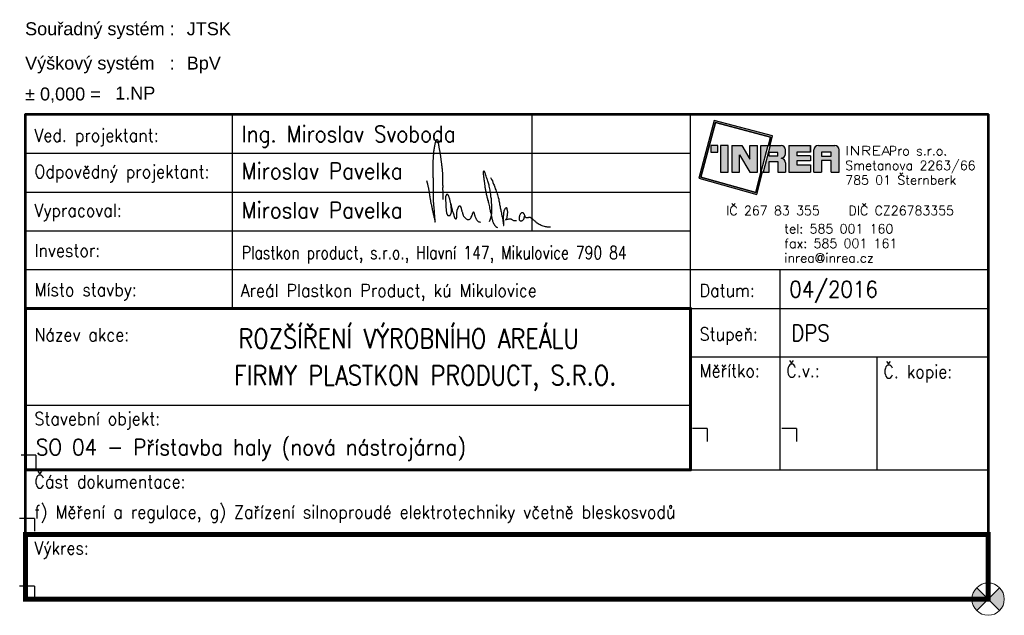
# Model space of a CAD drawing. Header units: millimetres. Extents: x -149 to 3, y -2 to 90.
import ezdxf
from ezdxf.enums import TextEntityAlignment as Align

# ---------------------------------------------------------------- set-up
doc = ezdxf.new("R2010")
doc.units = ezdxf.units.MM
doc.layers.add('IN_RAZITKO', color=7, linetype='Continuous')
doc.layers.add('MP2000N', color=7, linetype='Continuous', plot=False)
doc.styles.add('ARI-ROM-UNI', font='simplex.shx', dxfattribs={"width": 0.8})
doc.styles.add('Arial', font='arial.ttf')

# ---------------------------------------------------------------- blocks, each defined once
blk = doc.blocks.new('INREA RAZÍTKO')
at = {"layer": 'IN_RAZITKO', "transparency": 33554687}
blk.add_hatch(color=256, dxfattribs=at).paths.add_polyline_path([(-3.869, 7.655), (-3.904, 7.527), (-3.878, 7.527), (-3.839, 7.673), (-4.74, 7.912), (-4.978, 7.018), (-4.08, 6.768), (-3.993, 7.115), (-4.019, 7.115), (-4.098, 6.799), (-4.947, 7.035), (-4.722, 7.882)])
h = blk.add_hatch(color=256, dxfattribs=at)
h.paths.add_polyline_path([(-4.687, 7.527), (-4.792, 7.527), (-4.792, 7.423), (-4.687, 7.423)])
h.paths.add_polyline_path([(-4.527, 7.526), (-4.642, 7.526), (-4.642, 7.115), (-4.527, 7.115)])
h.paths.add_polyline_path([(-4.317, 7.527), (-4.468, 7.527), (-4.468, 7.115), (-4.349, 7.115), (-4.349, 7.381), (-4.189, 7.115), (-4.07, 7.115), (-4.07, 7.527), (-4.189, 7.527), (-4.189, 7.315)])
h.paths.add_polyline_path([(-3.913, 7.527), (-4.023, 7.527), (-4.023, 7.115)])
edge = h.paths.add_edge_path()
edge.add_line((-3.708, 7.527), (-3.877, 7.527))
edge.add_line((-3.877, 7.527), (-3.987, 7.115))
edge.add_line((-3.987, 7.115), (-3.894, 7.115))
edge.add_line((-3.894, 7.115), (-3.894, 7.277))
edge.add_line((-3.894, 7.277), (-3.757, 7.277))
edge.add_line((-3.757, 7.277), (-3.757, 7.115))
edge.add_line((-3.757, 7.115), (-3.638, 7.115))
edge.add_line((-3.638, 7.115), (-3.638, 7.257))
edge.add_arc((-3.708, 7.257), 0.07, 0, 90)
edge.add_arc((-3.708, 7.397), 0.07, 270, 360)
edge.add_line((-3.638, 7.397), (-3.638, 7.457))
edge.add_arc((-3.708, 7.457), 0.07, 0, 90)
h.paths.add_polyline_path([(-3.757, 7.419), (-3.757, 7.362), (-3.894, 7.362), (-3.894, 7.419)])
h.paths.add_polyline_path([(-3.253, 7.527), (-3.588, 7.527), (-3.588, 7.115), (-3.253, 7.115), (-3.253, 7.225), (-3.465, 7.225), (-3.465, 7.287), (-3.253, 7.287), (-3.253, 7.366), (-3.465, 7.366), (-3.465, 7.421), (-3.253, 7.421)])
edge = h.paths.add_edge_path()
edge.add_line((-2.877, 7.527), (-3.131, 7.527))
edge.add_arc((-3.131, 7.457), 0.07, 90, 180)
edge.add_line((-3.201, 7.457), (-3.201, 7.115))
edge.add_line((-3.201, 7.115), (-3.081, 7.115))
edge.add_line((-3.081, 7.115), (-3.081, 7.293))
edge.add_line((-3.081, 7.293), (-2.931, 7.293))
edge.add_line((-2.931, 7.293), (-2.931, 7.115))
edge.add_line((-2.931, 7.115), (-2.807, 7.115))
edge.add_line((-2.807, 7.115), (-2.807, 7.457))
edge.add_arc((-2.877, 7.457), 0.07, 0, 90)
h.paths.add_polyline_path([(-2.931, 7.421), (-2.931, 7.362), (-3.081, 7.362), (-3.081, 7.421)])
at = {"layer": 'IN_RAZITKO', "color": 7, "transparency": 33554687}
for p, q in [((-12.195, 8.005), (-12.195, 5.005)), ((-7.564, 8.005), (-7.564, 6.205)), ((-5.108, 2.651), (-5.108, 8.005)), ((-15.395, 7.405), (-5.108, 7.405)), ((-15.395, 6.805), (-5.108, 6.805)), ((-15.395, 6.205), (-5.108, 6.205)), ((-15.395, 5.605), (-5.108, 5.605)), ((-5.108, 5.605), (-0.505, 5.605)), ((-3.727, 5.605), (-3.727, 2.505)), ((-5.108, 5.005), (-0.505, 5.005)), ((-5.108, 4.255), (-0.505, 4.255)), ((-2.225, 4.258), (-2.225, 2.505)), ((-15.395, 3.505), (-5.108, 3.505))]:
    blk.add_line(p, q, dxfattribs=at)
at = {"layer": 'IN_RAZITKO', "transparency": 33554687}
for p, q in [((-4.468, 7.527), (-4.317, 7.527)), ((-4.468, 7.527), (-4.468, 7.115)), ((-4.317, 7.527), (-4.189, 7.315)), ((-4.189, 7.315), (-4.189, 7.527)), ((-4.189, 7.527), (-4.07, 7.527)), ((-4.07, 7.115), (-4.07, 7.527)), ((-4.023, 7.115), (-4.023, 7.527)), ((-3.913, 7.527), (-4.023, 7.115)), ((-4.023, 7.527), (-3.913, 7.527)), ((-3.877, 7.527), (-3.987, 7.115)), ((-3.878, 7.527), (-3.904, 7.527)), ((-3.877, 7.527), (-3.708, 7.527)), ((-3.588, 7.527), (-3.588, 7.115)), ((-3.588, 7.527), (-3.253, 7.527)), ((-3.253, 7.527), (-3.253, 7.421)), ((-3.253, 7.421), (-3.253, 7.527)), ((-3.131, 7.527), (-2.877, 7.527)), ((-4.349, 7.115), (-4.349, 7.381)), ((-4.349, 7.381), (-4.189, 7.115)), ((-3.894, 7.362), (-3.894, 7.419)), ((-3.757, 7.419), (-3.894, 7.419)), ((-3.757, 7.362), (-3.894, 7.362)), ((-3.757, 7.362), (-3.757, 7.419)), ((-3.638, 7.397), (-3.638, 7.457)), ((-3.253, 7.421), (-3.465, 7.421)), ((-3.465, 7.421), (-3.465, 7.366)), ((-3.253, 7.366), (-3.465, 7.366)), ((-3.253, 7.366), (-3.253, 7.287)), ((-3.201, 7.115), (-3.201, 7.457)), ((-2.931, 7.421), (-3.081, 7.421)), ((-3.081, 7.421), (-3.081, 7.362)), ((-3.081, 7.362), (-2.931, 7.362)), ((-2.931, 7.362), (-2.931, 7.421)), ((-2.807, 7.115), (-2.807, 7.457)), ((-3.894, 7.115), (-3.894, 7.277)), ((-3.894, 7.277), (-3.757, 7.277)), ((-3.757, 7.277), (-3.757, 7.115)), ((-3.638, 7.257), (-3.638, 7.115)), ((-3.253, 7.287), (-3.465, 7.287)), ((-3.465, 7.287), (-3.465, 7.225)), ((-3.465, 7.225), (-3.253, 7.225)), ((-3.253, 7.225), (-3.253, 7.115)), ((-2.931, 7.293), (-3.081, 7.293)), ((-3.081, 7.293), (-3.081, 7.115)), ((-2.931, 7.115), (-2.931, 7.293)), ((-4.468, 7.115), (-4.349, 7.115)), ((-4.189, 7.115), (-4.07, 7.115)), ((-3.993, 7.115), (-4.019, 7.115)), ((-3.987, 7.115), (-3.894, 7.115)), ((-3.757, 7.115), (-3.638, 7.115)), ((-3.588, 7.115), (-3.253, 7.115)), ((-3.201, 7.115), (-3.081, 7.115)), ((-2.931, 7.115), (-2.807, 7.115)), ((-5.108, 2.505), (-0.505, 2.505))]:
    blk.add_line(p, q, dxfattribs=at)
at = {"layer": 'IN_RAZITKO', "lineweight": 50, "transparency": 33554687}
for points in [[(-15.4, 0.5), (-0.5, 0.5), (-0.5, 8.01), (-15.4, 8.01)], [(-15.395, 0.505), (-0.505, 0.505), (-0.505, 8.005), (-15.395, 8.005)]]:
    blk.add_lwpolyline(points, close=True, dxfattribs=at)
at = {"layer": 'IN_RAZITKO', "transparency": 33554687}
for points in [[(-3.878, 7.527), (-3.839, 7.673), (-4.74, 7.912), (-4.978, 7.018), (-4.08, 6.768), (-3.993, 7.115)], [(-3.904, 7.527), (-3.869, 7.655), (-4.722, 7.882), (-4.947, 7.035), (-4.098, 6.799), (-4.019, 7.115)]]:
    blk.add_lwpolyline(points, dxfattribs=at)
for points in [[(-3.869, 7.655), (-3.904, 7.527), (-3.878, 7.527), (-3.839, 7.673), (-4.74, 7.912), (-4.978, 7.018), (-4.08, 6.768), (-3.993, 7.115), (-4.019, 7.115), (-4.098, 6.799), (-4.947, 7.035), (-4.722, 7.882)], [(-4.792, 7.423), (-4.687, 7.423), (-4.687, 7.527), (-4.792, 7.527)], [(-4.642, 7.115), (-4.527, 7.115), (-4.527, 7.526), (-4.642, 7.526)]]:
    blk.add_lwpolyline(points, close=True, dxfattribs=at)
at = {"layer": 'IN_RAZITKO', "lineweight": 60, "transparency": 33554687}
blk.add_lwpolyline([(-15.395, 2.505), (-5.108, 2.505), (-5.108, 5.005), (-15.395, 5.005)], close=True, dxfattribs=at)
at = {"layer": 'IN_RAZITKO', "transparency": 33554687, "const_width": 0.075}
blk.add_lwpolyline([(-15.395, 0.505), (-0.505, 0.505), (-0.505, 1.505), (-15.395, 1.505)], close=True, dxfattribs=at)
at = {"layer": 'IN_RAZITKO', "transparency": 33554687}
for centre, start, end in [((-3.708, 7.457), 0, 90), ((-3.131, 7.457), 90, 180), ((-2.877, 7.457), 0, 90), ((-3.708, 7.397), 270, 0), ((-3.708, 7.257), 0, 90)]:
    blk.add_arc(centre, 0.07, start, end, dxfattribs=at)
at = {"layer": 'IN_RAZITKO', "transparency": 33554687, "style": 'Arial'}
for s, p in [('Souřadný systém :', (-15.4, 9.432)), ('Výškový systém   :', (-15.4, 8.901)), ('± 0,000 =', (-15.4, 8.423))]:
    blk.add_text(s, height=0.2, dxfattribs=at).set_placement(p, align=Align.TOP_LEFT)
at = {"layer": 'IN_RAZITKO', "color": 3, "transparency": 33554687, "style": 'Arial'}
for s, p in [('JTSK', (-12.9, 9.432)), ('BpV', (-12.9, 8.901))]:
    blk.add_text(s, height=0.2, dxfattribs=at).set_placement(p, align=Align.TOP_LEFT)
at = {"layer": 'IN_RAZITKO', "color": 7, "transparency": 33554687, "style": 'ARI-ROM-UNI', "width": 0.9}
for s, p in [('Ved. projektant:', (-15.255, 7.584)), ('Odpovědný projektant:', (-15.255, 7.022)), ('Vypracoval:', (-15.255, 6.422)), ('Investor:', (-15.255, 5.801)), ('Místo stavby:', (-15.255, 5.193)), ('Datum:', (-4.968, 5.182)), ('Název akce:', (-15.255, 4.497)), ('Stupeň:', (-4.968, 4.509)), ('Měřítko:', (-4.968, 3.94)), ('Č.v.:', (-3.627, 3.94)), ('Č. kopie:', (-2.125, 3.927)), ('Stavební objekt:', (-15.255, 3.197)), ('Část dokumentace:', (-15.255, 2.225)), ('Výkres:', (-15.255, 1.196))]:
    blk.add_text(s, height=0.2, dxfattribs=at).set_placement(p)
at = {"layer": 'IN_RAZITKO', "transparency": 33554687, "style": 'ARI-ROM-UNI'}
for s, p in [('                 Pro s.r.o.', (-3.847, 7.329)), ('Smetanova 2263/66', (-2.715, 7.103)), ('785 01 Šternberk', (-2.715, 6.877)), ('IČ 267 83 355   DIČ CZ26783355', (-4.556, 6.404)), ('tel: 585 001 160', (-3.657, 6.122)), ('fax: 585 001 161', (-3.657, 5.896)), ('inrea@inrea.cz', (-3.657, 5.67))]:
    blk.add_text(s, height=0.1425, dxfattribs=at).set_placement(p, align=Align.BOTTOM_LEFT)
at = {"layer": 'IN_RAZITKO', "transparency": 33554687, "style": 'ARI-ROM-UNI', "width": 1.3}
blk.add_text('INREA', height=0.1425, dxfattribs=at).set_placement((-2.715, 7.331), align=Align.BOTTOM_LEFT)
at = {"layer": 'IN_RAZITKO', "color": 3, "transparency": 33554687, "style": 'Arial'}
blk.add_attdef('NULA', (-14.012, 8.227), '', height=0.2, dxfattribs=at)
at = {"layer": 'IN_RAZITKO', "transparency": 33554687, "style": 'ARI-ROM-UNI'}
for tag, p, height, width in [('VEDOUCÍ-PROJEKTANT', (-12.053, 7.553), 0.25, 0.9), ('ODPOVĚDNÝ-PROJEKTANT', (-12.053, 6.964), 0.25, 0.9), ('VYPRACOVAL', (-12.053, 6.363), 0.25, 0.9), ('INVESTOR', (-12.053, 5.774), 0.2, 0.9), ('MÍSTO', (-12.053, 5.149), 0.25, 0.85), ('DATUM', (-3.585, 5.185), 0.25, 0.9), ('STUPEŇ', (-3.556, 4.468), 0.25, 0.9), ('OBJEKT', (-11.248, 2.85), 0.2, 0.8)]:
    blk.add_attdef(tag, p, '', height=height, dxfattribs=dict(at, width=width))
for tag, height, width, p in [('NÁZEV-1', 0.3, 0.85, (-10.252, 4.438)), ('NÁZEV-2', 0.3, 0.85, (-10.252, 3.876)), ('MĚŘ', 0.25, 0.9, (-4.422, 3.031)), ('ČV', 0.25, 0.9, (-3.034, 3.031)), ('VÝKRES', 0.35, 0.95, (-10.299, 0.801))]:
    blk.add_attdef(tag, text='', height=height, dxfattribs=dict(at, width=width)).set_placement(p, align=Align.CENTER)
blk.add_attdef('DOKUMENTACE', (-11.26, 1.842), '', height=0.25, dxfattribs=at)
blk = doc.blocks.new('PODPIS_PAVELKA')
at = {"color": 162, "lineweight": 30}
for points in [[(-67.4, 322), (-61.5, 304.6), (-59.3, 296.6), (-57.9, 290.5), (-56.6, 284.7), (-55.3, 279.2), (-54.2, 274.1), (-53.2, 269.6), (-52.4, 265.2), (-51.5, 260.3), (-50.5, 255.2), (-49.6, 250.2), (-48.7, 245.5), (-48, 240.9), (-47.4, 236.6), (-46.8, 232.5), (-46.2, 228.2), (-45.6, 223.5), (-44.9, 218.5), (-44.2, 213.6), (-43.5, 208.9), (-42.8, 204.5), (-42, 199.9), (-41.1, 194.5), (-40.1, 188.5), (-39.1, 182.4), (-38.1, 176.2), (-37, 169.9), (-35.9, 163.8), (-34.7, 158.1), (-33.5, 152.3), (-32.1, 146.1), (-30.8, 139.5), (-29.3, 132.6), (-27.9, 125.7), (-26.5, 118.8), (-25, 111.7), (-23.5, 104.2), (-21.8, 96.4), (-20.2, 88.5), (-18.6, 81.3), (-17.3, 75.4), (-15.9, 69.9), (-14.5, 63.9), (-12.8, 57), (-11.1, 49.2), (-9.2, 40.9), (-7.3, 32.3), (-5.3, 23.5), (-3.3, 14.6), (-1.5, 6.3), (0, 0), (0.7, -0.1), (0.2, 8.7), (-0.7, 20.4), (-1.4, 28.7), (-1.9, 34.3), (-2.3, 39.4), (-2.7, 44.5), (-3.1, 49.5), (-3.5, 54.4), (-3.8, 59.3), (-4.1, 64.1), (-4.4, 68.5), (-4.7, 73.1), (-5, 78), (-5.3, 82.8), (-5.6, 87.1), (-6, 91.4), (-6.4, 96.4), (-6.9, 101.5), (-7.4, 106.4), (-7.8, 110.9), (-8.3, 115.1), (-8.7, 119.4), (-9.2, 124), (-9.7, 129.1), (-10.2, 134.5), (-10.7, 140.3), (-11.1, 146.7), (-11.5, 153.3), (-11.8, 159.7), (-12.2, 166), (-12.4, 172.1), (-12.5, 178.3), (-12.7, 184.9), (-12.8, 191.8), (-12.9, 198.8), (-12.9, 205.6), (-12.9, 211.7), (-12.9, 218.4), (-12.9, 226.4), (-12.8, 234.7), (-12.8, 241.9), (-12.8, 248.6), (-12.8, 255.5), (-12.8, 262.6), (-12.8, 269.5), (-12.8, 276.7), (-12.8, 284.1), (-12.9, 291.3), (-12.9, 297.8), (-12.9, 304), (-13, 310.2), (-13.2, 316.4), (-13.5, 322.4), (-13.8, 328.9), (-13.9, 336.5), (-14, 344.2), (-14.2, 351), (-14.5, 357.3), (-14.9, 364), (-15.2, 371.1), (-15.6, 378.4), (-15.8, 385.7), (-15.9, 392.5), (-16, 398.9), (-16, 404.9), (-16.1, 410.8), (-16.1, 416.8), (-16.1, 422.8), (-16.1, 428.8), (-16, 434.6), (-15.8, 440.2), (-15.5, 445.9), (-15.2, 452), (-15, 458.2), (-14.7, 464.1), (-14.5, 469.7), (-14.2, 475.4), (-14, 481.3), (-13.7, 487.6), (-13.3, 494.6), (-12.8, 502.5), (-12.2, 510.5), (-11.7, 517.9), (-11.1, 525.2), (-10.6, 532.9), (-9.8, 540.7), (-9, 548.2), (-7.9, 555.6), (-6.9, 563.2), (-5.7, 571.5), (-4.4, 580.6), (-3.2, 588.8), (-2, 594.9), (-1, 599.6), (-0.1, 603.9), (0.8, 608.1), (1.7, 612.1), (2.6, 615.6), (3.6, 618.7), (4.5, 621.3), (5.5, 623.8), (6.4, 626.4), (7.4, 629.1), (8.5, 631.7), (9.6, 634), (10.6, 635.8), (11.5, 637.2), (12.3, 638.3), (13.2, 639), (14.1, 639.5), (15.1, 639.6), (16.1, 639.5), (16.9, 639), (17.6, 638.2), (18.3, 637.2), (19, 636), (19.6, 634.6), (20.2, 633), (20.7, 631.2), (21.1, 629.3), (21.5, 627.4), (21.9, 625.3), (22.3, 622.8), (22.7, 620.3), (23.1, 618.4), (23.3, 616.7), (23.6, 614.8), (23.9, 612.6), (24.3, 610.2), (24.6, 607.7), (25, 605.3), (25.3, 602.8), (25.7, 600.2), (26.1, 597.6), (26.5, 595.1), (26.9, 592.4), (27.4, 589.6), (28, 586.5), (28.6, 583.2), (29.1, 579.8), (29.7, 576.6), (30.3, 573.2), (30.9, 569.8), (31.5, 566.4), (32, 563.4), (32.6, 560.4), (33.1, 557.3), (33.7, 554), (34.3, 550.6), (35, 546.9), (35.7, 542.9), (36.4, 538.7), (37.1, 534.3), (37.8, 529.8), (38.6, 525), (39.4, 519.9), (40.2, 514.7), (41, 509.7), (41.6, 505.3), (42.1, 500.9), (42.8, 495.8), (43.6, 490.2), (44.3, 484.9), (45, 479.8), (45.6, 475.3), (46.2, 471.3), (46.7, 467.6), (47.3, 463.9), (47.8, 459.9), (48.4, 455.8), (49.1, 451.4), (49.7, 446.3), (50.4, 440.1), (51.1, 433.3), (51.9, 426.4), (52.6, 419.7), (53.3, 413.3), (54.1, 406.6), (54.8, 399.2), (55.4, 392.1), (56, 386.3), (56.4, 381.1), (56.7, 375.8), (57, 370.1), (57.3, 364.1), (57.6, 358.3), (57.8, 352.6), (58, 346.9), (58, 340.9), (58, 334.4), (58, 327.1), (58, 319.3), (58, 311.4), (58, 303.4), (58, 295.5), (58.1, 288.1), (58.2, 281.8), (58.2, 275.9), (58.2, 269.8), (58.1, 263.5), (58, 257.1), (58, 250.9), (58.2, 245), (58.4, 239.2), (58.5, 233.6), (58.4, 228.3), (58.4, 223.4), (58.5, 218.2), (58.7, 212.1), (59.1, 205.5), (59.4, 199.2), (59.8, 192.6), (60.1, 185), (60.5, 174.6)], [(420.6, 5.7), (425.5, 17.9), (431.2, 32.5), (436.1, 50.4), (438.6, 67.5), (438.6, 83.8), (438.1, 99), (438.1, 111.7), (438.1, 123.8), (437.6, 135.4), (436.5, 148.5), (435, 163.2), (434.6, 178.8), (431.9, 194.4), (431, 206), (430.1, 216.8), (429.2, 227.5), (426.5, 239.5), (425.7, 246), (422.9, 257.3), (420.4, 267.5), (418, 277), (416.6, 286.8), (414.3, 293), (411.8, 300.8), (409.9, 308), (407.9, 315.5), (404.6, 326), (403.1, 331.4), (400, 338.9), (397.2, 346), (394.7, 354.5), (392.5, 361.9), (389.7, 368.7), (388.3, 373.6), (386.2, 379.2), (383.8, 385.8), (383, 388.3), (382.1, 390), (380.9, 391.7), (379.8, 392.7), (378.7, 393.3), (377.6, 393.6), (376.2, 393.5), (374.9, 393.1), (373.8, 392.4), (373.1, 391.2), (372.3, 389), (371.8, 386.2), (371.6, 383.6), (371.4, 380.1), (371.6, 375.1), (372.1, 369.9), (372.8, 364), (373.6, 357.3), (374.5, 350.1), (375.4, 343.8), (376.3, 335.9), (377.2, 329.7), (378.5, 321.4), (379.4, 313.1), (381.1, 302.2), (381.6, 293), (383.8, 280.3), (385.1, 270.2), (386.2, 263.6), (387.6, 257.6), (389, 250.8), (390.1, 244.6), (391.7, 236.1), (392.8, 229.3), (394.1, 222.8), (395.2, 216.3), (396.8, 208.3), (398.6, 201), (400.1, 194.9), (402.2, 187.1), (404.3, 179.8), (405.9, 172.8), (408.9, 163.5), (410.4, 156.5), (412.2, 148.7), (414, 139.6), (417.1, 129.2), (419.5, 117), (421.4, 107.8), (423.8, 97.4), (425.2, 92.3), (426.7, 85.1), (428.6, 77.9), (430.9, 68.4), (432.8, 59.3), (434.4, 53.5), (435.6, 47.8), (437, 39.6), (438.2, 34.2), (439.7, 27.7), (440.9, 21.4), (442.7, 15.5), (444.8, 8.1), (446.6, 3), (448.8, -2.4), (452.2, -9.6), (455.5, -17.1), (458.9, -22.6), (463.1, -29.3), (468.6, -34.7), (476.1, -39.4), (482.9, -42.7)], [(427.2, 345.4), (436.5, 330.5), (442.5, 318.5), (447, 307.3), (452.3, 294.5), (456, 284.8), (460.5, 270.6), (465, 258.6), (468.8, 249.6), (472.5, 240.6), (476.3, 229.4), (479.3, 219.6), (482.3, 210.6), (485.3, 200.9), (487.5, 189.7), (491.3, 177.7), (493.5, 163.4), (496.5, 148.5), (498.8, 135.7), (502.5, 121.5), (504, 109.5), (507, 95.3), (508.7, 87.6), (510.1, 80.1), (512.5, 69), (514.3, 58.8), (516.2, 49), (518.6, 41.7), (520.8, 29.8), (523, 18.6), (524.1, 8.3), (526, -2), (527.1, -10.8), (527.7, -13.9), (528.5, -20.5), (529.1, -25.7), (529.2, -26), (529.4, -26.3), (529.6, -26.4), (529.7, -26.3), (529.9, -26.3), (530, -26.1), (530, -25.9), (530, -25.7), (530, -24), (530.1, -22.5), (530, -20.6), (530.1, -19), (530.1, -17.7), (530.1, -16.3), (530.1, -15.2), (530.2, -11.8), (530.4, -7.5), (530.2, -4.2), (530.4, -0.1), (530.2, 3.9), (530.4, 8.4), (530.2, 11.5), (529.9, 15.5), (529.9, 20), (529.9, 23.8), (529.7, 28.8), (529.5, 31.9), (529.5, 36.6), (529.3, 41.3), (529.3, 45.8), (529.5, 50.9), (530, 54.9), (530.1, 58.1), (530.1, 62.8), (530.3, 67.4), (531.1, 72.1), (531.7, 76.1), (532.8, 80.5), (533.5, 84.5), (534.8, 89.1), (535.9, 92.2), (537, 95.1), (538.5, 98.6), (540.5, 102.2), (542.1, 104.2), (543.4, 106.1), (545.1, 108.3), (546.4, 109.6), (547.6, 110.8), (549.1, 111.6), (550.3, 112), (551.2, 111.8), (552.1, 111), (552.7, 110), (553.3, 108.5), (553.7, 107.1), (554.2, 105.2), (554.8, 102.8), (555.2, 100.7), (555.6, 98.5), (556.4, 95.9), (556.5, 93.4), (557.5, 90), (557.8, 86.8), (558.4, 83.2), (559, 79.4), (559.1, 77.1), (559.1, 75.7), (559, 74.3), (558.8, 71.9), (558.4, 69.7), (558.4, 69.6), (557.9, 64.9), (557.5, 59.2), (556.7, 53.3), (556.3, 49.4), (555.7, 45.1), (555.2, 41.3), (554.4, 36.7), (553.6, 33.7), (552.2, 28.3), (550.3, 24.8), (547.6, 21.3), (545.5, 18.9), (543.4, 16.5), (548.9, 18.9), (552.5, 20.3), (557.2, 21.5), (560.8, 22.7), (565.8, 23.4), (570.3, 24.4), (574.4, 24.4), (581.3, 24.4), (586.3, 24.4), (588.9, 23.2), (591.5, 22.1), (594.3, 19.7), (597.3, 17.4), (601.6, 14.6), (605.4, 13.2), (608.7, 12.3), (612.4, 11.7), (615.6, 11.4), (619.9, 11.3), (623.5, 11.4), (627.5, 12), (628.7, 12.3)], [(120.5, 141.4), (123.5, 129.2), (124.7, 123), (125.7, 117.8), (127.1, 111.9), (128, 107.8), (129.3, 102.7), (130.7, 96.7), (132.9, 89), (134.5, 83.3), (136.6, 77.3), (138.7, 70.6), (140.9, 63.9), (143.3, 57.3), (145.2, 50.1), (147.2, 42.6), (149.5, 36.8), (150.9, 33.8), (152.5, 30.9), (154.5, 28.2), (156.4, 25.8), (157.7, 24.8), (159, 24.2), (160.8, 24.1), (162.5, 24.5), (163.4, 25.2), (164.7, 27.8), (165.6, 29.7), (166.3, 32.2), (167.1, 35.4), (167.5, 37.9), (167.5, 40.4), (167.4, 43.5), (167.2, 47.6), (167.2, 49.5), (167.2, 51.3), (167.1, 54.8), (167.1, 57), (167.1, 59.8), (167.1, 62.5), (167.3, 66.9), (167.5, 70.5), (167.8, 73.3), (168.3, 76.9), (168.6, 80), (169.1, 83.6), (169.6, 86.3), (169.8, 89.1), (170.8, 92.4), (171.2, 95.6), (172.2, 98.2), (173.1, 100.7), (174.3, 103.5), (175.7, 106.3), (177, 108.9), (178.7, 112.8), (179.8, 115.1), (181, 117.2), (182.4, 119.6), (183, 120.9), (183.8, 122.2), (184.5, 123.1), (185.3, 124.1), (186.2, 124.8), (186.6, 125.6), (187.8, 126.3), (188.7, 126.6), (189.6, 127), (190.4, 127), (191.3, 126.9), (192, 126.5), (193, 125.4), (193.7, 124.6), (194.4, 123.6), (195.1, 122.2), (196.1, 120.1), (197, 118.3), (197.9, 116.6), (198.7, 114.4), (199.5, 112.3), (200.2, 109.8), (200.9, 107.2), (201.7, 104.8), (202.4, 101.5), (203.6, 97.6), (204.7, 93.6), (206, 89), (207.4, 83.1), (208.7, 79.1), (210.4, 73.5), (212, 67.9), (214.3, 61), (216.3, 54.4), (217.9, 50.2), (219.9, 45.2), (223.5, 41.3), (226.5, 39), (229.5, 35.5), (233.2, 32), (236.5, 28.6), (239.9, 25.6), (243.9, 22.6), (248, 21.4), (253.8, 20.9), (256.9, 20.9), (260.3, 20.9), (264, 21.2), (267.4, 22.8), (270, 24.8), (273.1, 28.2), (275.4, 31.6), (277.6, 35.8), (279.4, 39.4), (282.6, 45.8), (284.4, 50.2), (286.2, 54.3), (288, 58.4), (290.1, 63.3), (292.4, 70.8), (293.9, 75.4), (295.1, 77.9), (295.7, 78.5), (296.3, 78.6), (297.5, 78.2), (298.2, 77.1), (298.7, 75.6), (299.6, 73), (300.1, 71), (301, 68.7), (301.9, 65.7), (302.6, 62.9), (303.9, 58.6), (305.4, 54.5), (306.6, 50), (308.2, 45.9), (309.7, 41.1), (311.7, 35.5), (314, 29.9), (317.3, 23.6), (319.6, 19.3), (321.8, 16.1), (325, 12.2), (327.9, 9.7), (333.4, 5.2), (336.9, 3.3), (342, 1), (349.7, -1.5)], [(891.5, -38.1), (883.9, -38.8), (876.5, -38.8), (867.5, -37.9), (860.8, -37), (853.9, -35.8), (846, -33.8), (835.9, -30.8), (827.1, -28.4), (819.1, -25.1), (811, -21.6), (803.9, -17.7), (796.2, -13.3), (789.8, -9.4), (785.1, -5.7), (780.2, -1.5), (776.5, 2.3), (772.8, 6), (769.6, 9.1), (766.5, 12), (763, 14.9), (758.7, 18.6), (754.7, 22), (750.1, 26), (745.8, 28.7), (743.3, 30.5), (741, 32.8), (738.3, 34.4), (736.5, 35.3), (733.8, 36.1), (732, 36.3), (730, 36.3), (727, 36), (725.7, 35.7), (723.8, 35.2), (721.8, 34.6), (719.7, 34.1), (717.6, 33.4), (715.2, 32.9), (712.9, 32.7), (709.9, 32.7), (707.3, 32.9), (705.1, 33.4), (702.7, 34), (700.5, 35.2), (698.7, 36.8), (697.7, 38.6), (696.4, 40.8), (695.6, 43.1), (693.5, 49.9), (691.9, 55.3), (690, 58.6), (688.2, 61.7), (686.7, 64.2), (685, 66.5), (683.2, 68.8), (680.2, 70.6), (677.1, 71.9), (674.4, 72.3), (671.9, 72.1), (669, 70.8), (666.5, 69.2), (663.6, 66.9), (661.1, 64.2), (658.8, 61.1), (656.7, 58), (654.6, 54), (653.5, 51.5), (652.5, 48.4), (651.2, 44.2), (650.6, 40.5), (649.3, 34.8), (648.8, 28.7), (648.8, 24.6), (649.6, 21.1), (650.6, 18.2), (652.2, 15.3), (653.7, 13.1), (655.3, 11.2), (657.2, 10), (659.9, 9.1), (663, 8.7), (666.3, 8.9), (669.2, 9.5), (672.5, 11.2), (675.6, 13.3), (678.5, 15.5), (681.2, 18.2), (683.2, 20.9), (684.7, 23), (686.3, 25.7), (687.4, 28.3), (688.6, 31.4), (689.6, 34.7), (690.4, 38), (691.2, 40.7), (691.9, 44.1), (692.3, 47.1), (692.5, 49.6), (692.6, 51.5), (692.5, 52.6), (692.3, 53.9)]]:
    blk.add_lwpolyline(points, dxfattribs=at)
blk.add_lwpolyline([(113.2, 176.6), (110.9, 185), (109.1, 190.6), (108.1, 193.6), (106.8, 196.9), (105.6, 199.7), (104.3, 202.7), (102.8, 205.8), (102.3, 206.8), (101.3, 208.5), (100.2, 210.2), (99.1, 211.7), (97.7, 213), (96.3, 214.1), (94.8, 214.6), (93.3, 214.6), (91.7, 214.3), (90.5, 213.7), (89.1, 212.7), (87.6, 211.3), (86.4, 209.8), (85.2, 208.3), (84.4, 206.9), (83.3, 204.7), (82.7, 203.1), (82.1, 201.3), (81.6, 199.4), (81.2, 197.2), (81, 194.6), (80.9, 192.6), (80.8, 190), (80.8, 187.8), (80.7, 185.1), (80.8, 182.2), (80.7, 179.1), (80.7, 175), (81, 168.5), (81.2, 163), (81.5, 157.6), (81.7, 152.2), (81.8, 147.6), (82.2, 142.1), (82.3, 137.1), (82.4, 132.4), (82.7, 127.7), (82.9, 123.6), (83.1, 120.1), (83.4, 114.5), (83.7, 109.7), (84.2, 104.3), (84.8, 98.2), (85.4, 91.1), (86.2, 83.5), (87, 78.9), (88, 73.7), (88.9, 69.6), (90, 67.1), (90.8, 63.8), (92.2, 60.8), (93.1, 59.1), (94, 57.2), (95.1, 55.1), (96.2, 53.8), (97.7, 52.1), (99.2, 51), (100.6, 50.5), (101.8, 50.1), (103.7, 49.9), (105.8, 49.9), (108.5, 50.1), (111.3, 50.6), (115.2, 52.1), (117.4, 54.4), (118.6, 56.1), (120, 58), (121.1, 60.9), (122.5, 63.7), (123.4, 65.9), (124.5, 69.6), (125.1, 72.2), (125.6, 77), (126, 79.9), (126.2, 83.3), (126.3, 86.7), (126.3, 93.7), (125.7, 98.7), (125.7, 102.7), (125, 107.9), (124.7, 112.3), (123.8, 117.5), (123.2, 121.7), (122.7, 127.3), (122, 132.4), (121.4, 135.1), (120.9, 139.2), (120.1, 143.6), (119, 148.8), (118.2, 153.4), (117.1, 158.6), (116.2, 162.5), (115.4, 167.1), (114.3, 172)], close=True, dxfattribs=at)
blk = doc.blocks.new('PVLK_TERČ_RAZÍTKA')
at = {"layer": 'MP2000N', "lineweight": 0}
h = blk.add_hatch(color=6, dxfattribs=at)
h.dxf.hatch_style = 1
h.paths.add_polyline_path([(0, 0), (88.4, -88.4, 0.198912), (125, 0, 0.198912), (88.4, 88.4)])
h.paths.add_polyline_path([(-88.4, 88.4, 0.198912), (-125, 0, 0.198912), (-88.4, -88.4), (0, 0)])
at = {"layer": 'MP2000N', "color": 6, "lineweight": 0}
for p, q in [((-88.4, -88.4), (88.4, 88.4)), ((88.4, -88.4), (-88.4, 88.4))]:
    blk.add_line(p, q, dxfattribs=at)
blk.add_circle((0, 0), 125, dxfattribs=at)

msp = doc.modelspace()

# ---------------------------------------------------------------- linework, layer by layer
at = {"layer": 'MP2000N', "color": 6, "linetype": 'Continuous'}
for p, q in [((-43.12, 26.61), (-45.41, 26.61)), ((-43.12, 26.61), (-43.12, 24.61)), ((-29.3, 26.61), (-31.59, 26.61)), ((-29.3, 26.61), (-29.3, 24.61)), ((-146.93, 22.47), (-149.22, 22.47)), ((-146.93, 22.47), (-146.93, 20.47)), ((-147.16, 12.7), (-149.45, 12.7)), ((-147.16, 12.7), (-147.16, 10.7)), ((-147.16, 2.21), (-149.45, 2.21)), ((-147.16, 2.21), (-147.16, 0.21))]:
    msp.add_line(p, q, dxfattribs=at)

# ---------------------------------------------------------------- block references
ref = msp.add_blockref('INREA RAZÍTKO', (5.39, -4.85), dxfattribs=dict(xscale=10, yscale=10, zscale=10))
ref.add_attrib('VEDOUCÍ-PROJEKTANT', 'Ing. Miroslav Svoboda', (-115.09, 70.94), dxfattribs={"layer": 'IN_RAZITKO', "height": 2.5, "style": 'ARI-ROM-UNI', "width": 0.9})
ref.add_attrib('ODPOVĚDNÝ-PROJEKTANT', 'Miroslav Pavelka', (-115.09, 65.22), dxfattribs={"layer": 'IN_RAZITKO', "height": 2.5, "style": 'ARI-ROM-UNI', "width": 0.9})
ref.add_attrib('VYPRACOVAL', 'Miroslav Pavelka', (-115.09, 59.15), dxfattribs={"layer": 'IN_RAZITKO', "height": 2.5, "style": 'ARI-ROM-UNI', "width": 0.9})
ref.add_attrib('MÍSTO', 'Areál Plastkon Product, kú Mikulovice', (-115.29, 46.97), dxfattribs={"layer": 'IN_RAZITKO', "height": 2, "style": 'ARI-ROM-UNI', "width": 0.9})
ref.add_attrib('DATUM', '04/2016', (-30.41, 46.9), dxfattribs={"layer": 'IN_RAZITKO', "height": 2.5, "style": 'ARI-ROM-UNI', "width": 0.9})
ref.add_attrib('STUPEŇ', 'DPS', (-30.12, 40.15), dxfattribs={"layer": 'IN_RAZITKO', "height": 2.5, "style": 'ARI-ROM-UNI', "width": 0.9})
ref.add_attrib('NULA', '1.NP', (-134.68, 77.52), dxfattribs={"layer": 'IN_RAZITKO', "color": 3, "height": 2, "style": 'Arial'})
at = {"xscale": 0.02, "yscale": 0.02, "zscale": 0.02}
for name, p in [('PODPIS_PAVELKA', (-85.19, 58.55)), ('PVLK_TERČ_RAZÍTKA', (0.34, 0.2))]:
    msp.add_blockref(name, p, dxfattribs=at)

# ---------------------------------------------------------------- texts
at = {"layer": 'IN_RAZITKO', "transparency": 33554687, "style": 'ARI-ROM-UNI'}
for s, height, width, p in [('Plastkon product, s.r.o., Hlavní 147, Mikulovice 790 84', 2, 0.79, (-115.09, 52.83)), ('SO 04 - Přístavba haly (nová nástrojárna)', 2.5, 0.9, (-146.93, 22.47)), ('f) Měření a regulace, g) Zařízení silnoproudé elektrotechniky včetně bleskosvodů', 2, 0.9, (-147.16, 12.7))]:
    msp.add_text(s, height=height, dxfattribs=dict(at, width=width)).set_placement(p)
at = {"layer": 'IN_RAZITKO', "transparency": 33554687, "style": 'ARI-ROM-UNI', "width": 0.85}
for s, p in [('ROZŠÍŘENÍ VÝROBNÍHO AREÁLU ', (-88.41, 39.02)), ('FIRMY PLASTKON PRODUCT, S.R.O.', (-86.74, 33.34))]:
    msp.add_text(s, height=3, dxfattribs=at).set_placement(p, align=Align.CENTER)

doc.saveas('drawing.dxf')
